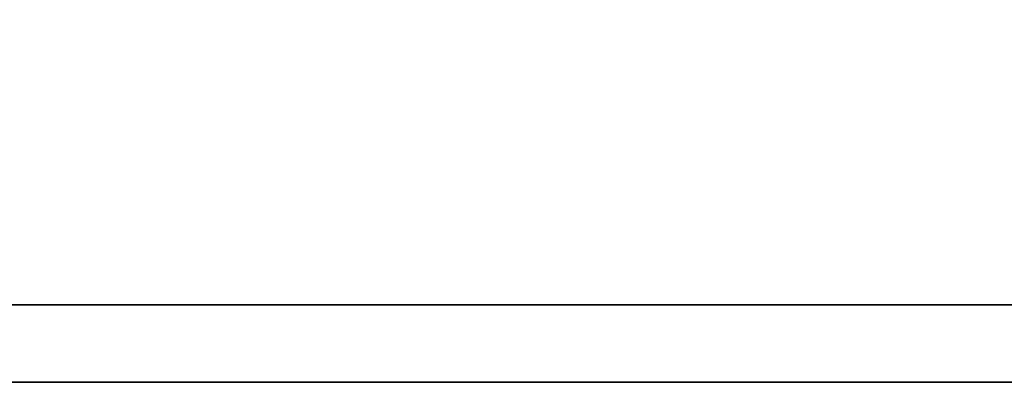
# Model space of a CAD drawing. Header units: millimetres. Extents: x -9 to 423, y 107 to 253.
# Tile 25 of 56: x 291.02 to 295.18, y 142.51 to 144.04. Entities that reach past the tile are written whole.
import ezdxf

# ---------------------------------------------------------------- set-up
doc = ezdxf.new("R2010")
doc.units = ezdxf.units.MM
doc.header["$LTSCALE"] = 0.15
doc.layers.add('DIM', color=4, linetype='CONTINUOUS')
doc.layers.add('layer 1', color=7, linetype='CONTINUOUS')

# ---------------------------------------------------------------- blocks, each defined once
blk = doc.blocks.new('TBI MOTION logo(完整正式版)')
at = {"layer": 'layer 1', "color": 22, "lineweight": 35}
blk.add_open_spline([(75.90875, -9.47875), (75.90875, -9.47875), (75.90875, -12.28625), (75.90875, -12.28625), (75.90875, -12.28625), (75.90875, -12.28625), (75.90875, -12.47875), (75.90875, -12.47875), (75.90875, -12.47875), (75.90875, -12.47875), (75.71625, -12.47875), (75.71625, -12.47875), (75.71625, -12.47875), (75.71625, -12.47875), (-88.32875, -12.47875), (-88.32875, -12.47875), (-88.32875, -12.47875), (-88.32875, -12.47875), (-88.32875, -13.29375), (-88.32875, -13.29375), (-88.32875, -13.29375), (-88.32875, -13.29375), (82.89125, -13.29375), (82.89125, -13.29375), (82.89125, -13.29375), (82.89125, -13.29375), (75.90875, -9.47875), (75.90875, -9.47875)], degree=3, knots=[0, 0, 0, 0, 0.14285714, 0.14285714, 0.14285714, 0.14285715, 0.28571429, 0.28571429, 0.28571429, 0.2857143, 0.42857143, 0.42857143, 0.42857143, 0.42857144, 0.57142857, 0.57142857, 0.57142857, 0.57142858, 0.71428571, 0.71428571, 0.71428571, 0.71428572, 0.85714286, 0.85714286, 0.85714286, 0.85714287, 1, 1, 1, 1], dxfattribs=at)

msp = doc.modelspace()

# ---------------------------------------------------------------- block references
at = {"layer": 'DIM', "color": 7, "xscale": 0.4013856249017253, "yscale": 0.4013856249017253, "zscale": 0.4013856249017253}
msp.add_blockref('TBI MOTION logo(完整正式版)', (318.2055, 147.8464), dxfattribs=at)

doc.saveas('drawing.dxf')
